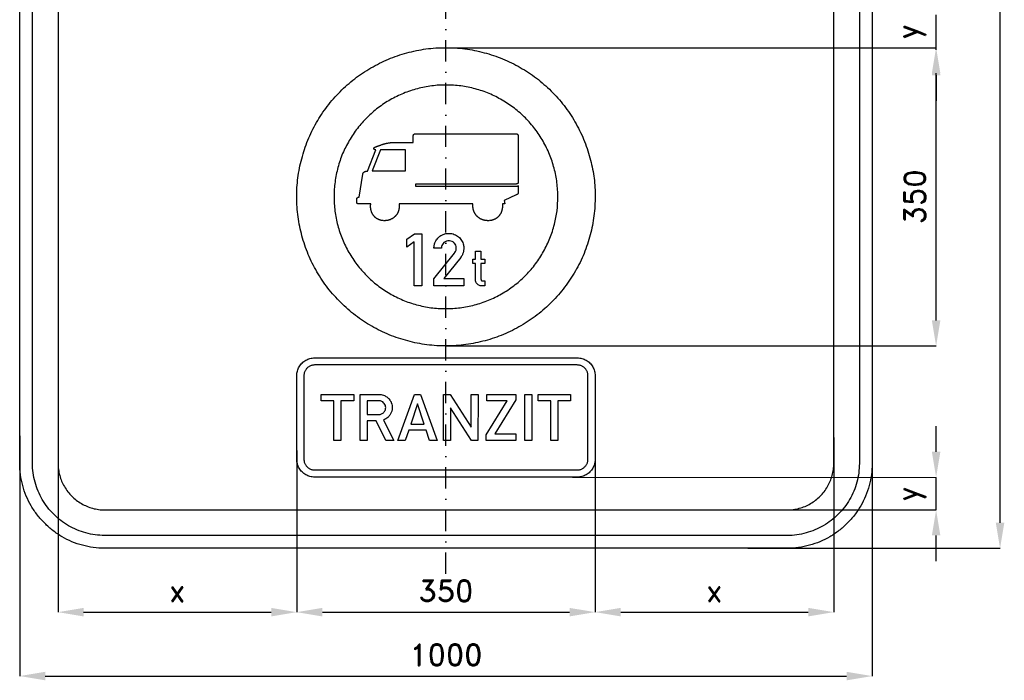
# Model space of a CAD drawing. Header units: millimetres. Extents: x -515 to 655, y -905 to 863.
# Tile 1 of 2: x -500 to 655, y -905 to -130. Entities that reach past the tile are written whole.
import ezdxf

# ---------------------------------------------------------------- set-up
doc = ezdxf.new("R2010")
doc.units = ezdxf.units.MM
doc.header["$LTSCALE"] = 5
doc.linetypes.add('ČERCHOVANÁX2', pattern=[2, 1, -0.5, 0, -0.5])
doc.layers.add('Kóty', color=2, linetype='Continuous')
doc.layers.add('Značka', color=7, linetype='Continuous')
doc.styles.get("Standard").update_dxf_attribs({"font": 'romand.shx', "height": 25})
doc.dimstyles.get("Standard").update_dxf_attribs({"dimtxt": 25, "dimasz": 30, "dimexe": 0.18, "dimexo": 0.0625, "dimgap": 12.5, "dimtad": 1, "dimdec": 0, "dimzin": 0, "dimdsep": 46, "dimtxsty": 'Standard', "dimcen": 0.09, "dimadec": 0, "dimazin": 0, "dimtfac": 1, "dimtdec": 0, "dimtofl": 0, "dimtmove": 0, "dimatfit": 3, "dimfxl": 1, "dimtolj": 1, "dimtzin": 0, "dimarcsym": 0})

# ---------------------------------------------------------------- blocks, each defined once
blk = doc.blocks.new('*D0')
at = {"layer": 'Defpoints', "color": 0, "transparency": 16777216}
for p in [(351.7, 750), (650, 750), (353.9, -750)]:
    blk.add_point(p, dxfattribs=at)
at = {"layer": 'Kóty', "color": 0, "lineweight": -2, "transparency": 16777216}
for p, q in [((351.8, 750), (650.2, 750)), ((650, -720), (650, 720)), ((354, -750), (650.2, -750))]:
    blk.add_line(p, q, dxfattribs=at)
at = {"layer": 'Kóty', "color": 0, "transparency": 16777216}
for points in [[(645, 720), (655, 720), (650, 750)], [(645, -720), (655, -720), (650, -750)]]:
    blk.add_solid(points, dxfattribs=at)
at = {"layer": 'Kóty', "color": 0, "transparency": 16777216, "insert": (625, 0), "char_height": 25, "attachment_point": 5, "rotation": 90}
blk.add_mtext('\\A1;1500', dxfattribs=at)
blk = doc.blocks.new('*D1')
at = {"layer": 'Defpoints', "color": 0, "transparency": 16777216}
for p in [(500, -607.9), (-500, -617.9), (500, -900)]:
    blk.add_point(p, dxfattribs=at)
at = {"layer": 'Kóty', "color": 0, "lineweight": -2, "transparency": 16777216}
for p, q in [((500, -608), (500, -900.2)), ((-500, -617.9), (-500, -900.2)), ((-470, -900), (470, -900))]:
    blk.add_line(p, q, dxfattribs=at)
at = {"layer": 'Kóty', "color": 0, "transparency": 16777216}
for points in [[(-470, -895), (-470, -905), (-500, -900)], [(470, -895), (470, -905), (500, -900)]]:
    blk.add_solid(points, dxfattribs=at)
at = {"layer": 'Kóty', "color": 0, "transparency": 16777216, "insert": (0, -875), "char_height": 25, "attachment_point": 5}
blk.add_mtext('\\A1;1000', dxfattribs=at)
blk = doc.blocks.new('*D3')
at = {"layer": 'Defpoints', "color": 0, "transparency": 16777216}
for p in [(0, -162.5), (575, -162.5), (0, -512.5)]:
    blk.add_point(p, dxfattribs=at)
at = {"layer": 'Kóty', "color": 0, "lineweight": -2, "transparency": 16777216}
for p, q in [((0.1, -162.5), (575.2, -162.5)), ((575, -482.5), (575, -192.5)), ((0.1, -512.5), (575.2, -512.5))]:
    blk.add_line(p, q, dxfattribs=at)
at = {"layer": 'Kóty', "color": 0, "transparency": 16777216}
for points in [[(570, -192.5), (580, -192.5), (575, -162.5)], [(570, -482.5), (580, -482.5), (575, -512.5)]]:
    blk.add_solid(points, dxfattribs=at)
at = {"layer": 'Kóty', "color": 0, "transparency": 16777216, "insert": (550, -337.5), "char_height": 25, "attachment_point": 5, "rotation": 90}
blk.add_mtext('\\A1;350', dxfattribs=at)
blk = doc.blocks.new('*D4')
at = {"layer": 'Defpoints', "color": 0, "transparency": 16777216}
for p in [(-175, -635.4), (175, -637.6), (175, -825)]:
    blk.add_point(p, dxfattribs=at)
at = {"layer": 'Kóty', "color": 0, "lineweight": -2, "transparency": 16777216}
for p, q in [((-175, -635.4), (-175, -825.2)), ((175, -637.7), (175, -825.2)), ((-145, -825), (145, -825))]:
    blk.add_line(p, q, dxfattribs=at)
at = {"layer": 'Kóty', "color": 0, "transparency": 16777216}
for points in [[(-145, -820), (-145, -830), (-175, -825)], [(145, -820), (145, -830), (175, -825)]]:
    blk.add_solid(points, dxfattribs=at)
at = {"layer": 'Kóty', "color": 0, "transparency": 16777216, "insert": (0, -800), "char_height": 25, "attachment_point": 5}
blk.add_mtext('\\A1;350', dxfattribs=at)
blk = doc.blocks.new('*D5')
at = {"layer": 'Defpoints', "color": 0, "transparency": 16777216}
for p in [(-455, -629.1), (-175, -647.8), (-175, -825)]:
    blk.add_point(p, dxfattribs=at)
at = {"layer": 'Kóty', "color": 0, "lineweight": -2, "transparency": 16777216}
for p, q in [((-455, -629.2), (-455, -825.2)), ((-175, -647.9), (-175, -825.2)), ((-425, -825), (-205, -825))]:
    blk.add_line(p, q, dxfattribs=at)
at = {"layer": 'Kóty', "color": 0, "transparency": 16777216}
for points in [[(-425, -820), (-425, -830), (-455, -825)], [(-205, -820), (-205, -830), (-175, -825)]]:
    blk.add_solid(points, dxfattribs=at)
at = {"layer": 'Kóty', "color": 0, "transparency": 16777216, "insert": (-315, -800), "char_height": 25, "attachment_point": 5}
blk.add_mtext('\\A1;x', dxfattribs=at)
blk = doc.blocks.new('*D6')
at = {"layer": 'Defpoints', "color": 0, "transparency": 16777216}
for p in [(455, -619.9), (175, -647.8), (455, -825)]:
    blk.add_point(p, dxfattribs=at)
at = {"layer": 'Kóty', "color": 0, "lineweight": -2, "transparency": 16777216}
for p, q in [((455, -619.9), (455, -825.2)), ((175, -647.9), (175, -825.2)), ((205, -825), (425, -825))]:
    blk.add_line(p, q, dxfattribs=at)
at = {"layer": 'Kóty', "color": 0, "transparency": 16777216}
for points in [[(205, -820), (205, -830), (175, -825)], [(425, -820), (425, -830), (455, -825)]]:
    blk.add_solid(points, dxfattribs=at)
at = {"layer": 'Kóty', "color": 0, "transparency": 16777216, "insert": (315, -800), "char_height": 25, "attachment_point": 5}
blk.add_mtext('\\A1;x', dxfattribs=at)

msp = doc.modelspace()

# ---------------------------------------------------------------- linework, layer by layer
at = {"layer": 'Kóty'}
for p, q in [((575.1, -164.8), (575.2, -164.8)), ((575, -194.8), (575, -224.8)), ((575, -636.8), (575, -606.8)), ((148.4, -666.5), (575.2, -666.8)), ((157.3, -705), (575.2, -705)), ((575, -765), (575, -735))]:
    msp.add_line(p, q, dxfattribs=at)
for points in [[(575, -164.8), (575, -124)], [(575, -705), (575, -666.8)]]:
    msp.add_lwpolyline(points, dxfattribs=at)
for points in [[(570, -194.8), (580, -194.8), (575, -164.8)], [(570, -636.8), (580, -636.8), (575, -666.8)], [(570, -735), (580, -735), (575, -705)]]:
    msp.add_solid(points, dxfattribs=at)
at = {"layer": 'Značka', "color": 6, "linetype": 'ČERCHOVANÁX2', "ltscale": 5}
msp.add_lwpolyline([(0, -780), (0, 780)], dxfattribs=at)
at = {"layer": 'Značka', "color": 3}
for points in [[(-400, -750), (-400.4, -750), (-400.8, -750, -0.03218), (-413.7, -749.1, -0.035443), (-426.4, -746.5, -0.036267), (-438.7, -742.3, -0.03442), (-450.2, -736.5, -0.033722), (-461, -729.3, -0.034085), (-470.7, -720.7, -0.034209), (-479.3, -711, -0.034229), (-486.5, -700.2, -0.034044), (-492.3, -688.7, -0.033412), (-496.5, -676.4, -0.034127), (-499.1, -663.7, -0.036745), (-500, -650.8), (-500, -650.4), (-500, -650), (-500, 650)], [(-400, -735), (-400.3, -735), (-400.7, -735, -0.03218), (-411.6, -734.2, -0.035443), (-422.4, -732, -0.036267), (-432.9, -728.5, -0.03442), (-442.7, -723.5, -0.033721), (-451.9, -717.4, -0.034085), (-460.1, -710.1, -0.034209), (-467.4, -701.9, -0.034229), (-473.5, -692.7, -0.034045), (-478.4, -682.9, -0.033412), (-482, -672.4, -0.034127), (-484.3, -661.6, -0.036745), (-485, -650.7), (-485, -650.3), (-485, -650), (-485, 650)], [(-455, 650), (-455, -650), (-455, -650.2), (-455, -650.4, 0.03218), (-454.5, -657.5, 0.035443), (-453.1, -664.5, 0.036267), (-450.8, -671.3, 0.034421), (-447.6, -677.6, 0.033721), (-443.6, -683.6, 0.034084), (-438.9, -688.9, 0.034208), (-433.6, -693.6, 0.03423), (-427.6, -697.6, 0.034044), (-421.3, -700.7, 0.033412), (-414.5, -703.1, 0.034127), (-407.5, -704.5, 0.036745), (-400.4, -705), (-400.2, -705), (-400, -705)], [(500, 650), (500, -650), (500, -650.4), (500, -650.8, -0.032179), (499.1, -663.7, -0.035442), (496.5, -676.4, -0.036264), (492.3, -688.7, -0.034415), (486.5, -700.2, -0.033719), (479.3, -711, -0.034086), (470.7, -720.7, -0.034205), (461, -729.3, -0.03423), (450.2, -736.5, -0.034046), (438.7, -742.3, -0.033413), (426.4, -746.5, -0.034127), (413.7, -749.1, -0.036745), (400.8, -750), (400.4, -750), (400, -750), (-400, -750)], [(-400, -705), (400, -705), (400.2, -705), (400.4, -705, 0.03218), (407.5, -704.5, 0.035442), (414.5, -703.1, 0.036265), (421.3, -700.8, 0.034422), (427.6, -697.6, 0.033717), (433.6, -693.6, 0.034088), (438.9, -688.9, 0.034212), (443.6, -683.6, 0.034229), (447.6, -677.6, 0.034042), (450.7, -671.3, 0.033412), (453.1, -664.5, 0.034125), (454.5, -657.5, 0.036743), (455, -650.4), (455, -650.2), (455, -650), (455, 650)], [(485, 650), (485, -650), (485, -650.3), (485, -650.7, -0.032185), (484.2, -661.6, -0.03545), (482, -672.4, -0.036271), (478.5, -682.9, -0.034419), (473.5, -692.7, -0.033715), (467.4, -701.9, -0.034083), (460.1, -710.1, -0.034209), (451.9, -717.4, -0.034231), (442.7, -723.5, -0.034042), (432.9, -728.4, -0.033411), (422.4, -732, -0.034127), (411.6, -734.3, -0.036745), (400.7, -735), (400.3, -735), (400, -735), (-400, -735)], [(31.7, -345.9), (-54.8, -345.9), (-54.8, -345.9), (-54.8, -346), (-54.8, -346.2), (-54.8, -346.4), (-54.8, -346.7), (-54.8, -346.9), (-54.8, -347.1), (-54.8, -347.3), (-54.8, -347.5), (-54.7, -347.7), (-54.7, -347.9), (-54.7, -348.1), (-54.7, -348.1), (-54.7, -348.1), (-54.7, -348.3), (-54.7, -348.4), (-54.8, -348.6), (-54.8, -348.9, -0.007755), (-54.8, -349.5, -0.008205), (-54.8, -350.2, -0.011512), (-54.9, -351, -0.012022), (-55.1, -351.8, -0.012346), (-55.3, -352.7, -0.012488), (-55.5, -353.5, -0.010883), (-55.7, -354.1, -0.012605), (-55.9, -354.8, -0.014123), (-56.2, -355.5, -0.008699), (-56.6, -356.3, -0.008712), (-57, -357, -0.014552), (-57.4, -357.7, -0.013654), (-57.8, -358.3, -0.011883), (-58.1, -358.8, -0.011163), (-58.6, -359.4, -0.011452), (-59, -359.9, -0.009503), (-59.4, -360.3, -0.009962), (-59.8, -360.7, -0.011241), (-60.3, -361.1, -0.008228), (-60.8, -361.6, -0.009527), (-61.4, -362.1, -0.013117), (-62, -362.5, -0.011801), (-62.6, -362.9, -0.010583), (-63.1, -363.2, -0.010047), (-63.7, -363.5, -0.010176), (-64.3, -363.8, -0.008361), (-64.8, -364, -0.008698), (-65.2, -364.2, -0.00986), (-65.8, -364.5, -0.007399), (-66.5, -364.7, -0.008852), (-67.2, -364.9, -0.011909), (-67.9, -365.1, -0.01073), (-68.6, -365.2, -0.009815), (-69.2, -365.4, -0.009448), (-69.9, -365.4, -0.009617), (-70.5, -365.5, -0.007985), (-71, -365.5, -0.008433), (-71.5, -365.6, -0.009582), (-72.2, -365.6, -0.007079), (-72.8, -365.5, -0.008623), (-73.6, -365.5, -0.012024), (-74.3, -365.4, -0.011026), (-75, -365.3, -0.010222), (-75.6, -365.2, -0.009986), (-76.2, -365.1, -0.010306), (-76.8, -364.9, -0.008673), (-77.3, -364.8, -0.009271), (-77.8, -364.6, -0.010656), (-78.4, -364.4, -0.007992), (-79, -364.1, -0.009943), (-79.7, -363.8, -0.013695), (-80.4, -363.4, -0.012492), (-81, -363.1, -0.011529), (-81.5, -362.8, -0.011221), (-82, -362.4, -0.011568), (-82.5, -362, -0.00974), (-82.9, -361.6, -0.010465), (-83.3, -361.3, -0.011994), (-83.8, -360.8, -0.008931), (-84.2, -360.4, -0.009683), (-84.7, -359.8, -0.013089), (-85.1, -359.3, -0.01166), (-85.4, -358.8, -0.010345), (-85.7, -358.3, -0.009715), (-86, -357.8, -0.009729), (-86.3, -357.3, -0.007898), (-86.5, -356.9, -0.008099), (-86.7, -356.5, -0.009106), (-87, -356, -0.006784), (-87.2, -355.4, -0.010255), (-87.5, -354.6, -0.013261), (-87.7, -353.7, -0.01187), (-87.9, -353, -0.011015), (-88.1, -352.2, -0.010456), (-88.2, -351.5, -0.010192), (-88.3, -350.7, -0.008999), (-88.4, -350.1, -0.010945), (-88.4, -349.5, -0.010638), (-88.4, -348.8), (-88.4, -348), (-88.4, -347.8), (-88.4, -347.5), (-88.4, -347.3), (-88.4, -347.1), (-88.4, -346.9), (-88.3, -346.7), (-88.3, -346.5), (-88.3, -346.4), (-88.3, -346.2), (-88.3, -346), (-88.3, -345.9), (-88.3, -345.9), (-101.6, -345.9), (-101.6, -345.9), (-101.6, -345.9), (-101.6, -345.9), (-101.6, -345.9), (-101.6, -345.9), (-101.7, -345.9), (-101.7, -345.9), (-101.7, -345.9), (-101.7, -345.9), (-101.7, -345.9), (-101.8, -345.9), (-101.8, -345.9), (-101.9, -345.9), (-102.1, -345.9), (-102.2, -345.9), (-102.3, -345.9), (-102.4, -345.9), (-102.5, -345.9), (-102.6, -345.9), (-102.7, -345.9), (-102.8, -345.8), (-103, -345.8), (-103, -345.8), (-103.1, -345.8), (-103.2, -345.8), (-103.3, -345.8), (-103.3, -345.7), (-103.4, -345.7), (-103.4, -345.7), (-103.5, -345.7), (-103.6, -345.6), (-103.6, -345.6), (-103.7, -345.6), (-103.7, -345.6), (-103.8, -345.5), (-103.8, -345.5), (-103.8, -345.5), (-103.9, -345.5), (-103.9, -345.5), (-103.9, -345.4), (-104, -345.4), (-104, -345.4), (-104.1, -345.3), (-104.1, -345.3), (-104.1, -345.3), (-104.1, -345.2), (-104.2, -345.2), (-104.2, -345.2), (-104.2, -345.2), (-104.2, -345.1), (-104.3, -345.1), (-104.3, -345.1), (-104.3, -345), (-104.4, -345), (-104.4, -344.9), (-104.4, -344.9), (-104.4, -344.9), (-104.4, -344.8), (-104.5, -344.8), (-104.5, -344.8), (-104.5, -344.7), (-104.5, -344.7), (-104.5, -344.6), (-104.5, -344.6), (-104.5, -344.6), (-104.5, -344.5), (-104.6, -344.5), (-104.6, -344.4), (-104.6, -344.4), (-104.6, -344.4), (-104.6, -344.3), (-104.6, -344.3), (-104.6, -344.3), (-104.6, -344.2), (-104.6, -344.2), (-104.6, -344.1), (-104.6, -344.1), (-104.6, -344), (-104.6, -344), (-104.6, -343.9), (-104.6, -343.9), (-104.6, -343.8), (-104.6, -343.8), (-104.6, -343.8), (-104.6, -343.8), (-104.6, -343.8), (-104.6, -343.8), (-104.6, -343.7), (-104.6, -343.7), (-104.6, -343.7), (-104.6, -343.7), (-104.6, -343.7), (-104.6, -343.7), (-104.6, -343.6), (-104.6, -343.5), (-104.6, -343.4), (-104.6, -343.2), (-104.6, -343), (-104.6, -342.7), (-104.6, -342.4), (-104.6, -342.1), (-104.6, -341.8), (-104.6, -341.5), (-104.6, -341.3), (-104.6, -341), (-104.6, -340.7), (-104.6, -340.6), (-104.6, -340.5), (-104.6, -340.3), (-104.6, -340.2), (-104.6, -340.1), (-104.6, -340), (-104.6, -340), (-104.6, -339.9), (-104.5, -339.8), (-104.5, -339.7), (-104.5, -339.6), (-104.5, -339.5), (-104.5, -339.5), (-104.5, -339.4), (-104.4, -339.3), (-104.4, -339.3), (-104.4, -339.2), (-104.4, -339.2), (-104.3, -339.1), (-104.3, -339.1), (-104.3, -339), (-104.3, -339), (-104.2, -338.9), (-104.2, -338.9), (-104.2, -338.8, -0.008646), (-104.1, -338.8), (-104.1, -338.8, -0.008233), (-104.1, -338.7, -0.009391), (-104, -338.7, -0.006589), (-104, -338.6, -0.007624), (-103.9, -338.6, -0.010647), (-103.9, -338.5, -0.009557), (-103.9, -338.5, -0.008394), (-103.8, -338.5), (-103.8, -338.4), (-103.7, -338.4), (-103.7, -338.4), (-103.7, -338.4), (-103.6, -338.3), (-103.6, -338.3), (-103.5, -338.3), (-103.4, -338.3), (-103.4, -338.2), (-103.3, -338.2), (-103.3, -338.2), (-103.2, -338.2), (-103.2, -338.2), (-103.1, -338.1), (-103.1, -338.1), (-103, -338.1), (-103, -338.1), (-102.9, -338.1), (-102.9, -338.1), (-102.8, -338.1), (-102.8, -338.1), (-102.8, -338.1), (-102.7, -338.1), (-102.7, -338.1), (-102.7, -338), (-102.6, -338), (-102.6, -338), (-102.5, -338), (-102.4, -338), (-102.4, -338), (-102.3, -338), (-102.3, -338), (-102.2, -338), (-102.2, -338), (-102.1, -338), (-102.1, -338), (-102, -338), (-102, -338), (-102, -338), (-102, -338), (-102, -338), (-101.9, -338), (-101.9, -338), (-101.9, -338), (-101.9, -338), (-101.9, -338), (-101.9, -338), (-101.9, -338), (-97.5, -310.9), (-97.5, -310.9), (-97.5, -310.9), (-97.5, -310.9), (-97.5, -310.8), (-97.5, -310.8), (-97.5, -310.8), (-97.5, -310.8), (-97.5, -310.7), (-97.4, -310.7), (-97.4, -310.6), (-97.4, -310.6), (-97.4, -310.5), (-97.4, -310.5), (-97.4, -310.5), (-97.4, -310.4), (-97.4, -310.4), (-97.4, -310.4), (-97.4, -310.4), (-97.4, -310.3), (-97.3, -310.3), (-97.3, -310.2), (-97.2, -310.1), (-97.2, -309.9, -0.009313), (-97.1, -309.7, -0.01259), (-97, -309.5, -0.015253), (-96.9, -309.3, -0.017813), (-96.8, -309.1, -0.015508), (-96.7, -309, -0.015123), (-96.6, -308.8, -0.017391), (-96.4, -308.7, -0.01842), (-96.3, -308.6), (-96.3, -308.5), (-96.2, -308.5), (-96.2, -308.5), (-96.2, -308.5), (-96.2, -308.5), (-96.2, -308.5), (-96.2, -308.5), (-96.2, -308.5), (-96.2, -308.5), (-96.2, -308.5), (-96.2, -308.5), (-96.2, -308.5), (-96.2, -308.5), (-96.2, -308.5), (-96.1, -308.4), (-96.1, -308.4, -0.010254), (-96, -308.3, -0.008922), (-95.9, -308.3, -0.020091), (-95.6, -308.1, -0.017938), (-95.4, -308, -0.021404), (-95, -307.9, -0.017376), (-94.6, -307.7, -0.014701), (-94.2, -307.6, -0.012686), (-93.8, -307.6, -0.00864), (-93.5, -307.5, -0.007504), (-93.2, -307.5, -0.007064), (-92.9, -307.4, -0.007173), (-92.5, -307.4), (-92.5, -307.4), (-92.4, -307.4), (-92.4, -307.4), (-92.4, -307.4), (-92.4, -307.4), (-92.4, -307.4), (-92.4, -307.4), (-92.3, -307.4), (-92.3, -307.4), (-92.2, -307.4), (-92.2, -307.4), (-92.2, -307.4), (-92.1, -307.4), (-92.1, -307.4), (-92.1, -307.4), (-92, -307.4), (-92, -307.4), (-92, -307.4), (-82.2, -282.3), (-82.2, -282.3), (-82.3, -282.3), (-82.3, -282.3), (-82.3, -282.3), (-82.3, -282.3), (-82.3, -282.3), (-82.4, -282.4), (-82.4, -282.4), (-82.4, -282.4), (-82.4, -282.4), (-82.4, -282.4), (-82.5, -282.4), (-82.6, -282.4), (-82.7, -282.3), (-82.8, -282.3), (-82.9, -282.3), (-83, -282.3), (-83.2, -282.3), (-83.2, -282.3), (-83.3, -282.2), (-83.4, -282.2), (-83.5, -282.2), (-83.6, -282.1), (-83.7, -282.1), (-83.8, -282.1), (-83.9, -282), (-83.9, -282), (-84, -282), (-84.1, -281.9), (-84.1, -281.9), (-84.2, -281.8), (-84.2, -281.8), (-84.3, -281.8), (-84.3, -281.7), (-84.4, -281.7), (-84.4, -281.6), (-84.4, -281.6), (-84.5, -281.6), (-84.5, -281.5), (-84.5, -281.5), (-84.5, -281.5), (-84.6, -281.4), (-84.6, -281.4), (-84.6, -281.3), (-84.6, -281.3), (-84.7, -281.2), (-84.7, -281.2), (-84.7, -281.1), (-84.7, -281.1), (-84.7, -281.1), (-84.7, -281), (-84.7, -281), (-84.7, -280.9), (-84.7, -280.9), (-84.7, -280.8), (-84.7, -280.8), (-84.7, -280.7), (-84.7, -280.7), (-84.7, -280.6), (-84.7, -280.6), (-84.7, -280.6), (-84.7, -280.5), (-84.6, -280.4), (-84.6, -280.4), (-84.6, -280.3), (-84.6, -280.3), (-84.5, -280.2), (-84.5, -280.2), (-84.5, -280.1), (-84.4, -280.1, -0.00764), (-84.4, -280.1, -0.005963), (-84.4, -280, -0.008977), (-84.3, -279.9, -0.010811), (-84.2, -279.9, -0.009097), (-84.2, -279.8, -0.007764), (-84.1, -279.8, -0.006936), (-84, -279.7, -0.00659), (-84, -279.7), (-83.9, -279.6), (-83.9, -279.6), (-83.8, -279.6), (-83.8, -279.5, -0.006772), (-83.6, -279.4, -0.009296), (-83.5, -279.3, -0.008133), (-83.3, -279.3, -0.006832), (-83.2, -279.2), (-83.1, -279.1), (-83, -279.1), (-82.9, -279), (-82.8, -279), (-82.6, -278.9), (-82.5, -278.9), (-82.5, -278.9), (-82.4, -278.9), (-82.4, -278.8), (-82.3, -278.8), (-82.3, -278.8), (-82.3, -278.8), (-82.2, -278.8), (-82.2, -278.8), (-82.2, -278.8), (-82.1, -278.8), (-82.1, -278.7), (-82.1, -278.7), (-82, -278.7), (-82, -278.7), (-82, -278.7), (-81.9, -278.7), (-81.9, -278.7), (-81.9, -278.7), (-81.9, -278.7), (-81.8, -278.7), (-81.8, -278.6), (-81.7, -278.6), (-81.6, -278.6), (-81.6, -278.6), (-81.5, -278.5), (-81.4, -278.5), (-81.4, -278.5), (-81.3, -278.5), (-81.3, -278.4), (-81.2, -278.4), (-81, -278.3), (-80.7, -278.2), (-80.5, -278.2), (-80.3, -278.1), (-80.1, -278), (-79.9, -277.9), (-79.8, -277.9), (-79.6, -277.8), (-79.4, -277.7), (-79.2, -277.7), (-78.8, -277.5), (-78.4, -277.4), (-78, -277.2), (-77.7, -277.1), (-77.4, -277), (-77, -276.9), (-76.8, -276.8), (-76.5, -276.7), (-76.1, -276.5), (-75.8, -276.4), (-75.3, -276.3), (-74.8, -276.1), (-74.4, -276), (-74, -275.8), (-73.6, -275.7), (-73.2, -275.6), (-72.8, -275.5), (-72.5, -275.4), (-72.1, -275.3), (-71.7, -275.2), (-71.2, -275.1), (-70.8, -275), (-70.4, -274.9), (-70, -274.8), (-69.7, -274.7), (-69.3, -274.6), (-69, -274.6), (-68.7, -274.5), (-68.3, -274.5), (-68, -274.4), (-67.4, -274.3), (-66.9, -274.2), (-66.5, -274.2), (-66.1, -274.1), (-65.7, -274), (-65.3, -274), (-64.9, -273.9), (-64.6, -273.9), (-64.2, -273.9), (-63.9, -273.8), (-63.8, -273.8), (-63.7, -273.8), (-63.7, -273.8), (-63.7, -273.8), (-63.7, -273.8), (-63.7, -273.8), (-63.6, -273.8), (-63.5, -273.8), (-63.5, -273.8), (-63.4, -273.8), (-63.3, -273.8), (-63.2, -273.8), (-63.2, -273.8), (-63.1, -273.8), (-63, -273.8), (-63, -273.8), (-63, -273.8), (-63, -273.8), (-38.4, -273.8), (-38.4, -266.7), (-38.4, -266.7), (-38.4, -266.7), (-38.4, -266.6), (-38.4, -266.6), (-38.4, -266.6), (-38.4, -266.6), (-38.4, -266.6), (-38.4, -266.5), (-38.4, -266.5), (-38.4, -266.5), (-38.4, -266.5), (-38.4, -266.4), (-38.3, -266.3), (-38.3, -266.1), (-38.3, -266), (-38.3, -265.9), (-38.3, -265.8), (-38.3, -265.6), (-38.3, -265.5), (-38.2, -265.4), (-38.2, -265.3), (-38.2, -265.2), (-38.2, -265.1), (-38.1, -265), (-38.1, -265), (-38.1, -264.9), (-38.1, -264.8), (-38, -264.8), (-38, -264.7), (-38, -264.6), (-38, -264.6), (-37.9, -264.5), (-37.9, -264.5), (-37.8, -264.4), (-37.8, -264.4), (-37.8, -264.3, -0.008033), (-37.8, -264.3, -0.008363), (-37.7, -264.2, -0.007184), (-37.7, -264.2, -0.007945), (-37.7, -264.2, -0.008996), (-37.6, -264.1, -0.006185), (-37.6, -264.1, -0.007237), (-37.5, -264.1, -0.010324), (-37.5, -264, -0.009289), (-37.4, -264), (-37.4, -264), (-37.4, -263.9), (-37.3, -263.9), (-37.3, -263.9), (-37.2, -263.8), (-37.2, -263.8), (-37.1, -263.8), (-37.1, -263.8), (-37, -263.7), (-36.9, -263.7), (-36.9, -263.7), (-36.8, -263.7), (-36.7, -263.6), (-36.7, -263.6), (-36.6, -263.6), (-36.6, -263.6), (-36.5, -263.6), (-36.4, -263.6), (-36.3, -263.6), (-36.3, -263.6), (-36.2, -263.5), (-36.2, -263.5), (-36.1, -263.5), (-36.1, -263.5), (-36, -263.5), (-36, -263.5), (-35.9, -263.5), (-35.8, -263.5), (-35.7, -263.5), (-35.6, -263.5), (-35.5, -263.5), (-35.4, -263.5), (-35.4, -263.5), (-35.3, -263.5), (-35.2, -263.5), (-35.1, -263.5), (-35.1, -263.5), (-35.1, -263.5), (-35, -263.5), (82.4, -263.5), (82.5, -263.5), (82.6, -263.5, -0.050327), (83, -263.6, -0.055281), (83.4, -263.7, -0.049392), (83.7, -263.9, -0.042099), (84, -264.2, -0.041536), (84.3, -264.5, -0.03685), (84.5, -264.9, -0.030341), (84.7, -265.3, -0.026823), (84.8, -265.6, -0.028121), (84.9, -266, -0.032382), (84.9, -266.5), (84.9, -266.5), (84.9, -266.6), (84.9, -266.6), (84.9, -267.4), (84.9, -268.2), (84.9, -269.8), (84.9, -271.4), (84.9, -275.4), (84.9, -279.3), (84.9, -284.6), (84.9, -289.9), (84.9, -295.3), (84.9, -300.6), (84.9, -304.8), (84.9, -309.1), (84.9, -313.6), (84.9, -318.1), (84.9, -318.9), (84.9, -319.7), (84.9, -319.7), (84.9, -319.7), (84.9, -319.7), (84.9, -319.8), (84.9, -319.8), (84.9, -319.9), (84.9, -320), (84.9, -320.2), (84.9, -320.3), (84.9, -320.4), (84.9, -320.5), (84.9, -320.6), (84.9, -320.7), (84.8, -320.8), (84.8, -320.8), (84.8, -320.9), (84.8, -321), (84.8, -321), (84.7, -321.1), (84.7, -321.2), (84.7, -321.2), (84.7, -321.3), (84.7, -321.3), (84.6, -321.4), (84.6, -321.4, -0.011455), (84.6, -321.5), (84.5, -321.5, -0.009527), (84.5, -321.6, -0.009111), (84.4, -321.6, -0.00934), (84.4, -321.7, -0.00782), (84.4, -321.7, -0.008327), (84.3, -321.8, -0.009386), (84.3, -321.8, -0.006669), (84.3, -321.8, -0.008828), (84.2, -321.9, -0.012493), (84.1, -322, -0.011089), (84.1, -322, -0.009392), (84, -322), (84, -322.1), (83.9, -322.1), (83.9, -322.1), (83.8, -322.2), (83.7, -322.2), (83.7, -322.2), (83.6, -322.2), (83.5, -322.3), (83.4, -322.3), (83.3, -322.3), (83.3, -322.4), (83.2, -322.4), (83.1, -322.4), (83.1, -322.4), (83, -322.4), (82.9, -322.4), (82.7, -322.5), (82.6, -322.5), (82.4, -322.5), (82.3, -322.5), (82.2, -322.5), (82, -322.5), (81.9, -322.6), (81.8, -322.6), (81.7, -322.6), (81.6, -322.6), (81.5, -322.6), (81.5, -322.6), (81.5, -322.6), (81.4, -322.6), (81.4, -322.6), (81.4, -322.6), (81.4, -322.6), (81.3, -322.6), (81.3, -322.6), (81.3, -322.6), (81.3, -322.6), (81.3, -322.6), (-35.9, -322.6), (-35.9, -325.1), (81.9, -325.1), (82.7, -325.1), (82.7, -325.1), (82.7, -325.1), (82.8, -325.1), (82.9, -325.1), (83, -325.1), (83, -325.1), (83.1, -325.1), (83.2, -325.1), (83.2, -325.1), (83.3, -325.1), (83.4, -325.1), (83.4, -325.1), (83.5, -325), (83.6, -325), (83.6, -325), (83.7, -325), (83.8, -325), (83.8, -325), (83.9, -325), (83.9, -325), (84, -325), (84.1, -324.9), (84.1, -324.9), (84.2, -324.9), (84.2, -324.9), (84.3, -324.9), (84.3, -324.8), (84.4, -324.8), (84.4, -324.8), (84.5, -324.8), (84.5, -324.7), (84.6, -324.7), (84.6, -324.7, 0.010735), (84.7, -324.6, 0.009635), (84.7, -324.6, 0.009184), (84.7, -324.6, 0.009126), (84.8, -324.5, 0.009514), (84.8, -324.5, 0.007944), (84.8, -324.5, 0.008369), (84.8, -324.4, 0.010014), (84.9, -324.4), (84.9, -324.4), (84.9, -324.4), (84.9, -324.4), (84.9, -324.3), (84.9, -324.3), (84.9, -324.3), (84.9, -324.3), (84.9, -324.3), (84.9, -324.3), (84.9, -324.3), (84.9, -324.3), (84.9, -332.2), (84.9, -332.3), (84.9, -332.3), (84.9, -332.3), (84.9, -332.3), (84.9, -332.3), (84.9, -332.3), (84.9, -332.4), (84.9, -332.4), (84.9, -332.4), (84.9, -332.4), (84.9, -332.4), (84.9, -332.4), (84.9, -332.4), (84.9, -332.5), (84.9, -332.5), (84.9, -332.6), (84.9, -332.7), (84.9, -332.8), (84.9, -332.9), (84.9, -332.9), (84.9, -333), (84.8, -333.1), (84.8, -333.2), (84.8, -333.2), (84.8, -333.3), (84.7, -333.4), (84.7, -333.5), (84.7, -333.5), (84.6, -333.6), (84.6, -333.7), (84.6, -333.7), (84.5, -333.8), (84.5, -333.8), (84.4, -333.9, -0.008261), (84.4, -334, -0.010004), (84.3, -334, -0.008617), (84.3, -334.1, -0.007733), (84.2, -334.1, -0.007196), (84.2, -334.2, -0.006995), (84.1, -334.3, -0.005695), (84, -334.3, -0.006052), (84, -334.3, -0.006371), (83.9, -334.4), (83.9, -334.4), (83.8, -334.5, -0.006364), (83.7, -334.6), (83.7, -334.6), (83.6, -334.6), (83.5, -334.7), (83.5, -334.7), (83.4, -334.8), (83.4, -334.8), (83.3, -334.8), (83.2, -334.9), (83.1, -334.9), (83, -335), (83, -335), (82.9, -335), (82.8, -335.1), (82.7, -335.1), (82.7, -335.1), (82.6, -335.2), (82.5, -335.2), (82.5, -335.2), (82.5, -335.2), (82.4, -335.2), (82.4, -335.2), (82.4, -335.2), (82.4, -335.3), (82.4, -335.3), (82.4, -335.3), (82.4, -335.3), (82.4, -335.3), (82.4, -335.3), (82.3, -335.3), (82.3, -335.3), (82.3, -335.3), (82.3, -335.3), (68.4, -341.8), (69, -345.9), (66.2, -345.9), (66.2, -345.9), (66.2, -346), (66.2, -346.2), (66.2, -346.5), (66.3, -346.8), (66.3, -347), (66.3, -347.3), (66.3, -347.6), (66.3, -347.8), (66.3, -348), (66.3, -348.2), (66.3, -348.4), (66.3, -348.5), (66.3, -348.5), (66.3, -348.6), (66.3, -348.8), (66.3, -349), (66.2, -349.3, -0.00722), (66.2, -350, -0.00774), (66.1, -350.6, -0.011024), (66, -351.5, -0.011717), (65.8, -352.3, -0.012196), (65.6, -353.2, -0.01248), (65.4, -354.1, -0.011005), (65.2, -354.7, -0.012878), (64.9, -355.4, -0.014502), (64.6, -356.2, -0.008941), (64.2, -357, -0.008734), (63.8, -357.7, -0.01469), (63.4, -358.4, -0.013876), (63, -359, -0.012202), (62.6, -359.5, -0.011582), (62.1, -360, -0.011977), (61.7, -360.5, -0.010016), (61.3, -360.9, -0.010587), (60.9, -361.3, -0.012061), (60.4, -361.8, -0.008995), (59.8, -362.2, -0.010307), (59.2, -362.6, -0.013933), (58.5, -363.1, -0.012458), (58, -363.4, -0.011155), (57.4, -363.7, -0.010558), (56.8, -364, -0.01064), (56.2, -364.3, -0.008726), (55.8, -364.4, -0.00909), (55.3, -364.6, -0.01024), (54.6, -364.8, -0.007528), (54, -365, -0.009042), (53.3, -365.2, -0.012304), (52.5, -365.3, -0.011039), (51.9, -365.4, -0.009915), (51.2, -365.5, -0.009413), (50.6, -365.5, -0.009519), (49.9, -365.6, -0.007823), (49.4, -365.6, -0.008154), (48.9, -365.6, -0.009213), (48.2, -365.5, -0.006832), (47.6, -365.5, -0.008353), (46.8, -365.4, -0.011434), (46, -365.3, -0.010392), (45.4, -365.1, -0.009578), (44.7, -365, -0.009293), (44.1, -364.8, -0.009528), (43.5, -364.6, -0.007956), (43, -364.4, -0.008431), (42.5, -364.3, -0.009654), (41.9, -364, -0.007248), (41.3, -363.7, -0.008972), (40.6, -363.4, -0.012303), (39.9, -363, -0.011245), (39.3, -362.6, -0.010463), (38.8, -362.3, -0.01023), (38.3, -361.9, -0.010552), (37.7, -361.5, -0.008921), (37.3, -361.1, -0.009651), (36.9, -360.8, -0.011021), (36.5, -360.3, -0.008036), (36, -359.8, -0.008529), (35.6, -359.3, -0.011913), (35.1, -358.8, -0.010782), (34.8, -358.3, -0.009689), (34.5, -357.8, -0.009227), (34.2, -357.4, -0.00937), (33.9, -356.9, -0.007698), (33.7, -356.5, -0.007974), (33.5, -356, -0.009095), (33.2, -355.5, -0.006964), (33, -355, -0.010307), (32.7, -354.2, -0.013472), (32.4, -353.4, -0.012021), (32.2, -352.7, -0.01097), (32, -352, -0.01047), (31.9, -351.3, -0.010525), (31.8, -350.6, -0.008869), (31.7, -350.1, -0.009764), (31.7, -349.5, -0.010605), (31.7, -348.8, -0.006364), (31.7, -348.1), (31.7, -347.8), (31.7, -347.6), (31.7, -347.3), (31.7, -347.1), (31.7, -346.9), (31.7, -346.7), (31.7, -346.5), (31.7, -346.3), (31.7, -346.2), (31.7, -346), (31.7, -345.9), (31.7, -345.9)], [(-14.1, -442.1), (-14.1, -433.9), (9.9, -403.8, 0.004071), (10.2, -403.4, 0.012139), (10.6, -402.9, 0.08299), (11.9, -400.2, 0.094408), (12.1, -397.2, 0.092134), (11.5, -394.4, 0.08404), (10, -392.1, 0.098137), (7.3, -390, 0.106051), (4, -389.1, 0.106168), (0.6, -389.5, 0.099954), (-2.3, -391.2, 0.083722), (-4.2, -393.4, 0.091648), (-5.1, -395.9, 0.026146), (-5.3, -396.9, 0.008682), (-5.4, -397.8), (-14.1, -397.8, -0.003377), (-14.1, -397, -0.010131), (-14, -396.2, -0.059422), (-13.3, -392.5, -0.058235), (-11.7, -389.1, -0.072151), (-8.8, -385.3, -0.072222), (-5, -382.5, -0.061479), (-1.3, -381, -0.059941), (2.7, -380.4, -0.083063), (8.4, -381.1, -0.087047), (13.5, -383.6, -0.087765), (17.6, -387.5, -0.087799), (20.1, -392.6, -0.068484), (20.9, -397, -0.062422), (20.5, -401.4, -0.05069), (19.6, -404.7, -0.061844), (17.9, -407.7, -0.008353), (17.6, -408.1, -0.002783), (17.3, -408.6), (-2.6, -433.4), (20.9, -433.4), (20.9, -442.1), (-14.1, -442.1)], [(45.7, -442.1), (41.8, -442.1), (41.5, -442.1, -0.007839), (41.2, -442.1, -0.063539), (39.4, -441.7, -0.071655), (37.7, -440.8, -0.079315), (36.2, -439.4, -0.071786), (35.2, -437.7, -0.036584), (34.9, -436.8, -0.046837), (34.8, -435.9), (34.8, -435.7), (34.8, -435.5), (34.8, -415.8), (31.6, -415.8), (31.6, -410.7), (34.8, -410.7), (34.8, -401.3), (41, -401.3), (41, -410.7), (45.8, -410.7), (45.8, -415.8), (41, -415.8), (41, -434.2), (41, -434.3), (41.1, -434.4, 0.048122), (41.2, -435, 0.071772), (41.4, -435.4, 0.102013), (41.9, -436, 0.119771), (42.6, -436.2, 0.019541), (42.7, -436.2), (42.9, -436.2), (45.7, -436.2), (45.7, -442.1)], [(-154, -666.5), (-154.1, -666.5), (-154.2, -666.5, -0.03218), (-156.9, -666.3, -0.035443), (-159.5, -665.8, -0.036267), (-162.1, -664.9, -0.034421), (-164.5, -663.7, -0.033721), (-166.8, -662.1, -0.034085), (-168.8, -660.3, -0.034209), (-170.7, -658.3, -0.034229), (-172.2, -656, -0.034044), (-173.4, -653.6, -0.033412), (-174.3, -651, -0.034127), (-174.8, -648.4, -0.036745), (-175, -645.7), (-175, -645.6), (-175, -645.5), (-175, -547.5), (-175, -547.4), (-175, -547.3, -0.03218), (-174.8, -544.6, -0.035443), (-174.3, -542, -0.036267), (-173.4, -539.4, -0.034421), (-172.2, -537, -0.033721), (-170.6, -534.7, -0.034085), (-168.8, -532.7, -0.034209), (-166.8, -530.8, -0.034229), (-164.5, -529.3, -0.034044), (-162.1, -528.1, -0.033412), (-159.5, -527.2, -0.034127), (-156.9, -526.7, -0.036745), (-154.2, -526.5), (-154.1, -526.5), (-154, -526.5), (154, -526.5), (154.1, -526.5), (154.2, -526.5, -0.03218), (156.9, -526.7, -0.035443), (159.5, -527.2, -0.036267), (162.1, -528.1, -0.034421), (164.5, -529.3, -0.033721), (166.8, -530.9, -0.034085), (168.8, -532.7, -0.034209), (170.7, -534.7, -0.034229), (172.2, -537, -0.034044), (173.4, -539.4, -0.033412), (174.3, -542, -0.034127), (174.8, -544.6, -0.036745), (175, -547.3), (175, -547.4), (175, -547.5), (175, -645.5), (175, -645.6), (175, -645.7, -0.03218), (174.8, -648.4, -0.035443), (174.3, -651, -0.036267), (173.4, -653.6, -0.034421), (172.2, -656, -0.033721), (170.6, -658.3, -0.034085), (168.8, -660.3, -0.034209), (166.8, -662.2, -0.034229), (164.5, -663.7, -0.034044), (162.1, -664.9, -0.033412), (159.5, -665.8, -0.034127), (156.9, -666.3, -0.036745), (154.2, -666.5), (154.1, -666.5), (154, -666.5), (-154, -666.5)], [(-154, -658.1), (154, -658.1), (154, -658.1), (154.1, -658.1, 0.03218), (155.7, -658, 0.035443), (157.3, -657.7, 0.036267), (158.9, -657.1, 0.034421), (160.3, -656.4, 0.033721), (161.7, -655.5, 0.034085), (162.9, -654.4, 0.034209), (164, -653.2, 0.034229), (164.9, -651.8, 0.034044), (165.6, -650.4, 0.033412), (166.2, -648.8, 0.034127), (166.5, -647.2, 0.036745), (166.6, -645.6), (166.6, -645.5), (166.6, -645.5), (166.6, -547.5), (166.6, -547.5), (166.6, -547.4, 0.03218), (166.5, -545.8, 0.035443), (166.2, -544.2, 0.036267), (165.6, -542.6, 0.034421), (164.9, -541.2, 0.033721), (164, -539.8, 0.034085), (162.9, -538.6, 0.034209), (161.7, -537.5, 0.034229), (160.3, -536.6, 0.034044), (158.9, -535.9, 0.033412), (157.3, -535.3, 0.034127), (155.7, -535, 0.036745), (154.1, -534.9), (154, -534.9), (154, -534.9), (-154, -534.9), (-154, -534.9), (-154.1, -534.9, 0.03218), (-155.7, -535, 0.035443), (-157.3, -535.3, 0.036267), (-158.9, -535.9, 0.034421), (-160.3, -536.6, 0.033721), (-161.7, -537.5, 0.034085), (-162.9, -538.6, 0.034209), (-164, -539.8, 0.034229), (-164.9, -541.2, 0.034044), (-165.6, -542.6, 0.033412), (-166.2, -544.2, 0.034127), (-166.5, -545.8, 0.036745), (-166.6, -547.4), (-166.6, -547.5), (-166.6, -547.5), (-166.6, -645.5), (-166.6, -645.5), (-166.6, -645.6, 0.03218), (-166.5, -647.2, 0.035443), (-166.2, -648.8, 0.036267), (-165.6, -650.4, 0.034421), (-164.9, -651.8, 0.033721), (-164, -653.2, 0.034085), (-162.9, -654.4, 0.034209), (-161.7, -655.5, 0.034229), (-160.3, -656.4, 0.034044), (-158.9, -657.1, 0.033412), (-157.3, -657.7, 0.034127), (-155.7, -658, 0.036745), (-154.1, -658.1), (-154, -658.1), (-154, -658.1)], [(-100.6, -623.5), (-100.6, -569.6), (-77.9, -569.6), (-77.5, -569.6), (-77.2, -569.6, -0.052876), (-74.7, -569.9, -0.045257), (-72.2, -570.8, -0.068752), (-68.6, -573, -0.074107), (-65.8, -576, -0.062848), (-64.1, -579.1, -0.059662), (-63.2, -582.4, -0.055136), (-63, -585.7, -0.05518), (-63.5, -588.9, -0.062308), (-64.9, -592.4, -0.063046), (-67.1, -595.4, -0.052741), (-69.3, -597.4, -0.055198), (-71.9, -598.9, -0.011424), (-72.7, -599.2, -0.003811), (-73.4, -599.5), (-61, -623.5), (-70.7, -623.5), (-81.7, -600.4), (-92.4, -600.4), (-92.4, -623.5), (-100.6, -623.5)], [(-92.4, -576.8), (-92.4, -593.2), (-79.1, -593.2), (-78.8, -593.1), (-78.5, -593.1, 0.040793), (-77, -592.9, 0.049419), (-75.5, -592.4, 0.110772), (-72.7, -590.3, 0.114761), (-71, -587.3, 0.085168), (-70.7, -584.9, 0.080084), (-71.1, -582.5, 0.084083), (-72.3, -580.1, 0.081231), (-74.2, -578.3, 0.067106), (-76, -577.3, 0.082126), (-77.9, -576.8), (-78.2, -576.8), (-78.4, -576.8), (-92.4, -576.8)]]:
    msp.add_lwpolyline(points, format="xyb", dxfattribs=at)
at = {"layer": 'Značka', "color": 1}
for points in [[(175, -337.5), (175, -338.6), (175, -339.8, -0.032167), (173.2, -362.6, -0.035723), (168.4, -385, -0.036666), (160.9, -406.6, -0.034754), (150.4, -427, -0.034039), (137.5, -445.9, -0.034453), (122.1, -462.9, -0.034561), (104.8, -477.8, -0.034427), (85.5, -490.2, -0.034389), (64.9, -500.1, -0.034418), (43.1, -507.1, -0.034423), (20.6, -511.4, -0.034417), (-2.3, -512.5, -0.034416), (-25.1, -510.8, -0.034417), (-47.5, -505.9, -0.034417), (-69.1, -498.4, -0.034417), (-89.5, -487.9, -0.034417), (-108.4, -475, -0.034417), (-125.4, -459.6, -0.034417), (-140.3, -442.3, -0.034417), (-152.7, -423, -0.034417), (-162.6, -402.4, -0.034417), (-169.6, -380.6, -0.034417), (-173.9, -358.1, -0.034417), (-175, -335.2, -0.034417), (-173.3, -312.4, -0.034417), (-168.4, -290, -0.034417), (-160.9, -268.4, -0.034417), (-150.4, -248, -0.034417), (-137.5, -229.1, -0.034417), (-122.1, -212.1, -0.034417), (-104.8, -197.2, -0.034417), (-85.5, -184.8, -0.034417), (-64.9, -174.9, -0.034417), (-43.1, -167.9, -0.034417), (-20.6, -163.6, -0.034416), (2.3, -162.5, -0.034417), (25.1, -164.2, -0.034418), (47.5, -169.1, -0.034416), (69.1, -176.6, -0.034417), (89.5, -187.1, -0.034418), (108.4, -200, -0.034406), (125.4, -215.4, -0.034414), (140.3, -232.7, -0.034487), (152.7, -252, -0.034419), (162.6, -272.6, -0.034076), (169.6, -294.4, -0.032791), (173.8, -315.8, -0.034265), (175, -337.5)], [(131.2, -337.5), (131.2, -336.6), (131.2, -335.8, 0.032167), (129.9, -318.7, 0.035723), (126.3, -301.9, 0.036666), (120.7, -285.7, 0.034754), (112.8, -270.4, 0.034039), (103.1, -256.2, 0.034453), (91.6, -243.5, 0.034561), (78.6, -232.3, 0.034427), (64.1, -223, 0.034389), (48.7, -215.5, 0.034418), (32.3, -210.3, 0.034423), (15.4, -207.1, 0.034417), (-1.7, -206.3, 0.034416), (-18.8, -207.6, 0.034417), (-35.6, -211.2, 0.034417), (-51.8, -216.9, 0.034417), (-67.1, -224.7, 0.034417), (-81.3, -234.4, 0.034417), (-94, -245.9, 0.034417), (-105.2, -258.9, 0.034417), (-114.5, -273.4, 0.034417), (-122, -288.8, 0.034417), (-127.2, -305.2, 0.034417), (-130.4, -322.1, 0.034417), (-131.2, -339.2, 0.034417), (-129.9, -356.3, 0.034417), (-126.3, -373.1, 0.034417), (-120.6, -389.3, 0.034417), (-112.8, -404.6, 0.034417), (-103.1, -418.8, 0.034417), (-91.6, -431.5, 0.034417), (-78.6, -442.7, 0.034417), (-64.1, -452, 0.034417), (-48.7, -459.5, 0.034417), (-32.3, -464.7, 0.034417), (-15.4, -467.9, 0.034416), (1.7, -468.7, 0.034417), (18.8, -467.4, 0.034418), (35.6, -463.8, 0.034416), (51.8, -458.1, 0.034417), (67.1, -450.3, 0.034418), (81.3, -440.6, 0.034406), (94, -429.1, 0.034414), (105.2, -416.1, 0.034487), (114.5, -401.6, 0.034419), (122, -386.2, 0.034076), (127.2, -369.8, 0.032791), (130.3, -353.8, 0.034265), (131.2, -337.5)]]:
    msp.add_lwpolyline(points, format="xyb", dxfattribs=at)
at = {"layer": 'Značka', "color": 3}
for points in [[(-86.5, -307.2), (-47.6, -307.2), (-47.6, -282.5), (-76.8, -282.5), (-86.5, -307.2)], [(-37.1, -442.1), (-37.1, -390.2), (-45.8, -396.7), (-45.8, -387.4), (-37, -380.9), (-28.4, -380.9), (-28.4, -442.1), (-37.1, -442.1)], [(-131.4, -623.5), (-131.4, -576.8), (-146.3, -576.8), (-146.3, -569.6), (-108.2, -569.6), (-108.2, -576.8), (-123.2, -576.8), (-123.2, -623.5), (-131.4, -623.5)], [(-56.3, -623.5), (-36.8, -569.5), (-30, -569.5), (-10.4, -623.5), (-19.1, -623.5), (-23.1, -611.4), (-43.7, -611.4), (-47.7, -623.5), (-56.3, -623.5)], [(-2.8, -623.5), (-2.8, -569.6), (4.9, -569.6), (29.4, -608), (29.4, -569.6), (37.7, -569.6), (37.6, -623.5), (29.9, -623.5), (5.3, -585), (5.3, -623.5), (-2.8, -623.5)], [(47.1, -623.5), (47.1, -616.7), (71.7, -576.8), (48.1, -576.8), (48.1, -569.6), (81.8, -569.6), (81.8, -575.9), (57.3, -615.7), (81.8, -615.7), (81.8, -623.5), (47.1, -623.5)], [(92.4, -623.5), (92.4, -569.6), (100.6, -569.6), (100.6, -623.5), (92.4, -623.5)], [(123.2, -623.5), (123.2, -576.8), (108.2, -576.8), (108.2, -569.6), (146.3, -569.6), (146.3, -576.8), (131.3, -576.8), (131.3, -623.5), (123.2, -623.5)], [(-25.5, -604.2), (-33.4, -580.6), (-41.3, -604.2), (-25.5, -604.2)]]:
    msp.add_lwpolyline(points, dxfattribs=at)

# ---------------------------------------------------------------- texts
at = {"layer": 'Kóty', "char_height": 25, "attachment_point": 5, "rotation": 90}
for insert in [(545.9, -143.6), (545.7, -686.1)]:
    msp.add_mtext('\\A1;y', dxfattribs=dict(at, insert=insert))

# ---------------------------------------------------------------- dimensions: what is measured, and where the dimension line sits
at = {"layer": 'Kóty'}
for base, p1, p2, picture, middle in [((650, 750), (353.9, -750), (351.7, 750), '*D0', (625, 0)), ((575, -162.5), (0, -512.5), (0, -162.5), '*D3', (550, -337.5))]:
    dim = msp.add_linear_dim(base=base, p1=p1, p2=p2, angle=90, dimstyle='Standard', dxfattribs=at)
    dim.commit()
    dim.dimension.update_dxf_attribs({"geometry": picture, "text_midpoint": middle})
for base, p1, p2, picture, middle in [((500, -900), (-500, -617.9), (500, -607.9), '*D1', (0, -875)), ((175, -825), (-175, -635.4), (175, -637.6), '*D4', (0, -800))]:
    dim = msp.add_linear_dim(base=base, p1=p1, p2=p2, dimstyle='Standard', dxfattribs=at)
    dim.commit()
    dim.dimension.update_dxf_attribs({"geometry": picture, "text_midpoint": middle})
for base, p1, p2, picture, middle in [((455, -825), (175, -647.8), (455, -619.9), '*D6', (315, -800)), ((-175, -825), (-455, -629.1), (-175, -647.8), '*D5', (-315, -800))]:
    dim = msp.add_linear_dim(base=base, p1=p1, p2=p2, text='x', dimstyle='Standard', dxfattribs=at)
    dim.commit()
    dim.dimension.update_dxf_attribs({"geometry": picture, "text_midpoint": middle})

doc.saveas('drawing.dxf')
